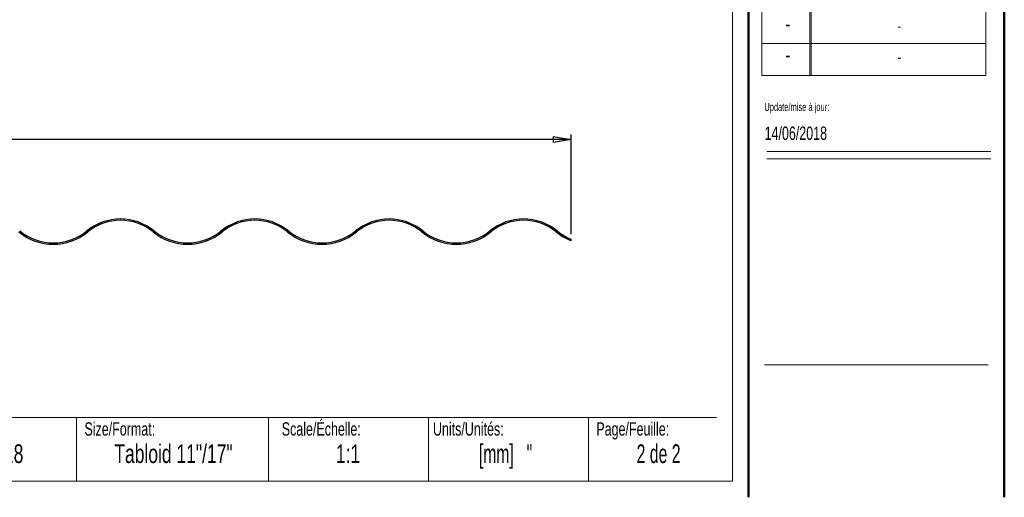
# Model space of a CAD drawing. Header units: inches. Extents: x -14.6 to 29, y 0.4 to 25.5.
# Tile 7 of 12: x 8.7 to 16.4, y 0.4 to 4.1. Entities that reach past the tile are written whole.
import ezdxf

# ---------------------------------------------------------------- set-up
doc = ezdxf.new("R2010")
doc.units = ezdxf.units.IN
doc.header["$MEASUREMENT"] = 0
doc.layers.add('FORMAT', color=7, linetype='Continuous')
doc.styles.add('SLDTEXTSTYLE0', font='TXT', dxfattribs={"width": 0.7})
doc.styles.add('SLDTEXTSTYLE1', font='TXT', dxfattribs={"width": 0.633333})
doc.styles.add('SLDTEXTSTYLE2', font='TXT', dxfattribs={"width": 0.625})
doc.styles.add('SLDTEXTSTYLE3', font='TXT', dxfattribs={"width": 0.75})
doc.dimstyles.new('SLDDIMSTYLE2', dxfattribs={"dimtxt": 0.137795, "dimasz": 0.14, "dimexe": 0, "dimexo": 0.0625, "dimgap": 0.034449, "dimtad": 1, "dimdec": 6, "dimlfac": 2, "dimrnd": 1e-09, "dimzin": 12, "dimdsep": 46, "dimlunit": 5, "dimtxsty": 'SLDTEXTSTYLE3', "dimblk1": 'CLOSED', "dimblk2": 'CLOSED', "dimsah": 1, "dimcen": 0.09, "dimadec": 0, "dimazin": 3, "dimtfac": 1, "dimtdec": 3, "dimtofl": 0, "dimtmove": 0, "dimatfit": 3, "dimldrblk": 'CLOSED', "dimfxl": 1, "dimfrac": 2, "dimtolj": 1, "dimtzin": 12, "dimarcsym": 0})

# ---------------------------------------------------------------- blocks, each defined once
blk = doc.blocks.new('_CLOSED')
at = {"color": 0, "linetype": 'ByBlock', "lineweight": -2}
for p, q in [((-1, 0.166667), (0, 0)), ((-1, 0.166667), (-1, -0.166667)), ((0, 0), (-1, -0.166667)), ((0, 0), (-1, 0))]:
    blk.add_line(p, q, dxfattribs=at)
blk = doc.blocks.new('_D_2')
at = {"layer": 'FORMAT'}
for p, q in [((6.7801, 3.7913), (6.7381, 3.7913)), ((6.7381, 3.7913), (6.7381, 3.5726)), ((7.6845, 3.7913), (7.7265, 3.7913)), ((7.7265, 3.7913), (7.7265, 3.5726)), ((6.7381, 3.5726), (6.7801, 3.5726)), ((7.7265, 3.5726), (7.6845, 3.5726)), ((7.3884, 3.5042), (7.223, 3.2286)), ((1.6777, 2.4281), (1.6777, 3.2276)), ((12.9902, 3.1882), (1.6777, 3.1882)), ((12.9902, 2.4491), (12.9902, 3.2276))]:
    blk.add_line(p, q, dxfattribs=at)
at = {"layer": 'FORMAT', "xscale": 0.14, "yscale": 0.14, "rotation": 180.0000000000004}
blk.add_blockref('_CLOSED', (1.6777, 3.1882, 9.8425), dxfattribs=at)
at = {"layer": 'FORMAT', "xscale": 0.14, "yscale": 0.14}
blk.add_blockref('_CLOSED', (12.9902, 3.1882, 9.8425), dxfattribs=at)
at = {"layer": 'FORMAT', "char_height": 0.1378, "attachment_point": 1, "style": 'SLDTEXTSTYLE3'}
for s, insert in [('574.68mm', (6.7801, 3.7502)), ('5', (7.2039, 3.544)), ('22', (7.0002, 3.4614)), ('"', (7.4075, 3.4635)), ('8', (7.3057, 3.3659))]:
    blk.add_mtext(s, dxfattribs=dict(at, insert=insert))

msp = doc.modelspace()

# ---------------------------------------------------------------- linework, layer by layer
at = {"color": 7, "linetype": 'Continuous', "lineweight": 50}
for p, q in [((14.3762516, 10.69394495), (14.3762516, 0.39207317)), ((16.3762516, 0.39207317), (16.3762516, 10.64207317))]:
    msp.add_line(p, q, dxfattribs=at)
at = {"color": 7, "linetype": 'Continuous', "lineweight": 18}
for p, q in [((14.2512516, 10.51707317), (14.2512516, 0.51707317)), ((14.48119985, 5.19874946), (14.48119985, 3.68874946)), ((14.85619985, 5.19874946), (14.85619985, 3.68874946)), ((14.86619985, 5.19874946), (14.86619985, 3.68874946)), ((16.23119985, 5.19874946), (16.23119985, 3.68874946)), ((16.23119985, 3.93874946), (14.48119985, 3.93874946)), ((14.48119985, 3.68874946), (16.23119985, 3.68874946)), ((14.52153854, 3.094666), (16.27153854, 3.094666)), ((14.52153854, 3.03864953), (16.27153854, 3.03864953)), ((0.7512516, 1.01707317), (14.1262516, 1.01707317)), ((9.1262516, 1.01707317), (9.1262516, 0.51707317)), ((10.6262516, 1.01707317), (10.6262516, 0.51707317)), ((11.8762516, 1.01707317), (11.8762516, 0.51707317)), ((13.1262516, 1.01707317), (13.1262516, 0.51707317)), ((14.2512516, 0.51707317), (0.6262516, 0.51707317))]:
    msp.add_line(p, q, dxfattribs=at)
at = {"color": 7, "linetype": 'Continuous', "lineweight": 25}
for p, q in [((12.99022742, 2.3989898), (12.99022742, 2.40973825)), ((12.0627197, 2.37131399), (12.0627197, 2.37016183)), ((12.1252197, 2.37016183), (12.1252197, 2.37131399))]:
    msp.add_line(p, q, dxfattribs=at)
for centre, radius, start, end in [((9.4689697, 2.15328683), 0.414375, 50.692351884, 129.307648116), ((9.4689697, 2.15328683), 0.404375, 50.692351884, 129.307648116), ((10.5189697, 2.15328683), 0.414375, 50.692351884, 129.307648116), ((10.5189697, 2.15328683), 0.404375, 50.692351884, 129.307648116), ((11.5689697, 2.15328683), 0.414375, 50.692351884, 129.307648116), ((11.5689697, 2.15328683), 0.404375, 50.692351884, 129.307648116), ((12.6189697, 2.15328683), 0.414375, 50.692351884, 129.307648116), ((12.6189697, 2.15328683), 0.404375, 50.692351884, 129.307648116), ((8.9439697, 2.79453683), 0.424375, 230.692351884, 309.307648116), ((8.9439697, 2.79453683), 0.414375, 230.692351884, 309.307648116), ((9.9939697, 2.79453683), 0.424375, 230.692351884, 309.307648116), ((9.9939697, 2.79453683), 0.414375, 230.692351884, 309.307648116), ((11.0439697, 2.79453683), 0.424375, 230.692351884, 309.307648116), ((11.0439697, 2.79453683), 0.414375, 230.692351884, 309.307648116), ((12.0939697, 2.79453683), 0.424375, 230.692351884, 309.307648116), ((12.0939697, 2.79453683), 0.414375, 230.692351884, 309.307648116), ((13.1439697, 2.79453683), 0.424375, 230.692351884, 248.759758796), ((13.1439697, 2.79453683), 0.414375, 230.692351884, 248.221334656)]:
    msp.add_arc(centre, radius, start, end, dxfattribs=at)
at = {"layer": 'FORMAT', "lineweight": 18}
msp.add_line((14.5012516, 1.42655357), (16.2512516, 1.42655357), dxfattribs=at)

# ---------------------------------------------------------------- texts
at = {"color": 7, "linetype": 'Continuous', "lineweight": 0}
for s, insert, char_height, attachment_point, style in [('-', (14.68335791, 4.15690015), 0.125, 2, 'SLDTEXTSTYLE0'), ('-', (15.55567278, 4.11808096), 0.08333333, 2, 'SLDTEXTSTYLE0'), ('-', (14.68335791, 3.91429561), 0.125, 2, 'SLDTEXTSTYLE0'), ('-', (15.55567278, 3.87547642), 0.08333333, 2, 'SLDTEXTSTYLE0'), ('Update/mise à jour:', (14.50090209, 3.47468308), 0.0625, 1, 'SLDTEXTSTYLE0'), ('14/06/2018', (14.50292977, 3.29031445), 0.104166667, 1, 'SLDTEXTSTYLE0'), ('Scale/Échelle:', (10.72938767, 0.97867855), 0.1041666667, 1, 'SLDTEXTSTYLE0'), ('Size/Format:', (9.18750927, 0.97867855), 0.1041666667, 1, 'SLDTEXTSTYLE0'), ('Units/Unités:', (11.91111672, 0.97867855), 0.1041666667, 1, 'SLDTEXTSTYLE0'), ('Page/Feuille:', (13.18799756, 0.97867855), 0.1041666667, 1, 'SLDTEXTSTYLE0'), ('14/06/2018', (8.36878578, 0.80596202), 0.145833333, 2, 'SLDTEXTSTYLE0'), ('Tabloid 11"/17"', (9.88310669, 0.80596202), 0.1458333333, 2, 'SLDTEXTSTYLE0'), ('1:1', (11.24744214, 0.80596202), 0.145833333, 2, 'SLDTEXTSTYLE0'), ('[mm]   "', (12.47899807, 0.80596202), 0.145833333, 2, 'SLDTEXTSTYLE2'), ('2 de 2', (13.67421983, 0.80596202), 0.145833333, 2, 'SLDTEXTSTYLE1')]:
    msp.add_mtext(s, dxfattribs=dict(at, insert=insert, char_height=char_height, attachment_point=attachment_point, style=style))

# ---------------------------------------------------------------- dimensions: what is measured, and where the dimension line sits
at = {"layer": 'FORMAT'}
dim = msp.add_linear_dim(base=(1.67772742, 3.18823762), p1=(12.99022742, 2.40973825), p2=(1.67772742, 2.3887151), dimstyle='SLDDIMSTYLE2', dxfattribs=at)
dim.commit()
dim.dimension.update_dxf_attribs({"geometry": '_D_2', "text_midpoint": (7.23228895, 3.18823762), "dimtype": 160})

doc.saveas('drawing.dxf')
